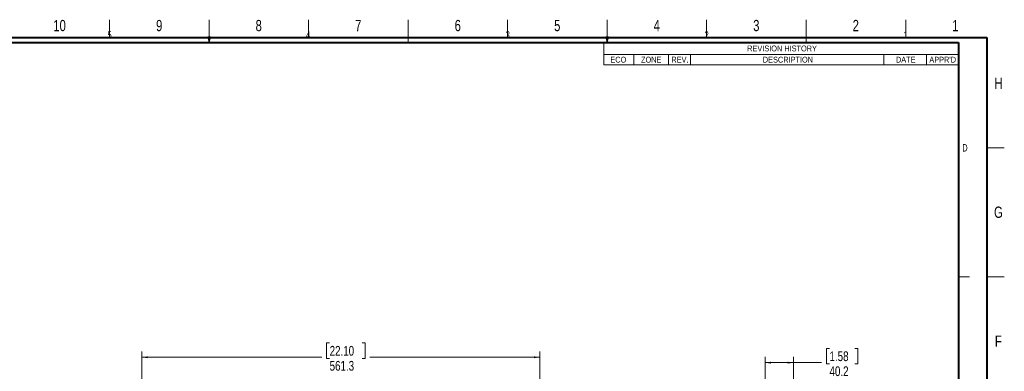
# Model space of a CAD drawing. Header units: millimetres. Extents: x 0 to 863, y 0 to 558.
# Tile 61 of 61: x 329 to 863, y 368 to 558. Entities that reach past the tile are written whole.
import ezdxf

# ---------------------------------------------------------------- set-up
doc = ezdxf.new("R2010")
doc.units = ezdxf.units.MM
doc.styles.add('SLDTEXTSTYLE0', font='TXT', dxfattribs={"width": 0.75})
doc.styles.add('SLDTEXTSTYLE1', font='TXT', dxfattribs={"width": 0.605})
doc.dimstyles.new('SLDDIMSTYLE0', dxfattribs={"dimtxt": 5.291667, "dimasz": 3.175, "dimexe": 0, "dimexo": 0.0625, "dimgap": 1.322917, "dimtad": 0, "dimtih": 1, "dimtoh": 1, "dimdec": 1, "dimlfac": 2.6, "dimrnd": 1e-09, "dimzin": 12, "dimdsep": 46, "dimtxsty": 'SLDTEXTSTYLE0', "dimsah": 1, "dimcen": 0.09, "dimadec": 0, "dimazin": 3, "dimtfac": 1, "dimtdec": 1, "dimtofl": 0, "dimtmove": 0, "dimatfit": 3, "dimfxl": 1, "dimfrac": 2, "dimtolj": 1, "dimtzin": 12, "dimarcsym": 0})

# ---------------------------------------------------------------- blocks, each defined once
blk = doc.blocks.new('SW_TABLEANNOTATION_0')
at = {"color": 0, "linetype": 'Continuous', "lineweight": 0}
for p, q in [((0, 0), (0, -12.16)), ((192.33, 0), (0, 0)), ((192.33, -12.16), (192.33, 0)), ((0, -6.56), (192.33, -6.56)), ((16.26, -6.56), (16.26, -12.16)), ((35.18, -6.56), (35.18, -12.16)), ((46.98, -6.56), (46.98, -12.16)), ((151.92, -6.56), (151.92, -12.16)), ((175.1, -6.56), (175.1, -12.16)), ((0, -12.16), (192.33, -12.16))]:
    blk.add_line(p, q, dxfattribs=at)
at = {"color": 0, "linetype": 'Continuous', "lineweight": 0, "char_height": 3.175, "attachment_point": 1, "style": 'SLDTEXTSTYLE0'}
for s, insert in [('REVISION HISTORY', (77.8, -1.71)), ('ECO', (3.6, -7.79)), ('ZONE', (20.22, -7.79)), ('REV.', (36.68, -7.79)), ('DESCRIPTION', (86.29, -7.79)), ('DATE', (158.48, -7.79)), ("APPR'D", (176.6, -7.79))]:
    blk.add_mtext(s, dxfattribs=dict(at, insert=insert))
blk = doc.blocks.new('_D')
at = {"color": 7, "linetype": 'Continuous', "lineweight": 0}
for p, q in [((497.18, 383.25), (495.57, 383.25)), ((495.57, 383.25), (495.57, 374.84)), ((514.77, 383.25), (516.37, 383.25)), ((516.37, 383.25), (516.37, 374.84)), ((395.29, 335.56), (395.29, 378.69)), ((395.29, 375.52), (492.88, 375.52)), ((495.57, 374.84), (497.18, 374.84)), ((516.37, 374.84), (514.77, 374.84)), ((611.16, 375.52), (519.06, 375.52)), ((611.16, 335.56), (611.16, 378.69))]:
    blk.add_line(p, q, dxfattribs=at)
for points in [[(395.29, 375.52), (398.46, 375.01), (398.46, 376.02)], [(611.16, 375.52), (607.99, 376.02), (607.99, 375.01)]]:
    blk.add_solid(points, dxfattribs=at)
at = {"color": 7, "linetype": 'Continuous', "lineweight": 0, "char_height": 5.292, "attachment_point": 1, "style": 'SLDTEXTSTYLE0'}
for s, insert in [('22.10', (497.18, 381.66)), ('561.3', (497.18, 373.53))]:
    blk.add_mtext(s, dxfattribs=dict(at, insert=insert))
blk = doc.blocks.new('_D_6')
at = {"color": 7, "linetype": 'Continuous', "lineweight": 0}
for p, q in [((768.31, 380.33), (766.7, 380.33)), ((766.7, 380.33), (766.7, 371.92)), ((781.99, 380.33), (783.6, 380.33)), ((783.6, 380.33), (783.6, 371.92)), ((733.35, 334.08), (733.35, 375.77)), ((748.81, 299.55), (748.81, 375.77)), ((733.35, 372.6), (748.81, 372.6)), ((748.81, 372.6), (764.02, 372.6)), ((766.7, 371.92), (768.31, 371.92)), ((783.6, 371.92), (781.99, 371.92))]:
    blk.add_line(p, q, dxfattribs=at)
for points in [[(733.35, 372.6), (736.53, 372.09), (736.53, 373.11)], [(748.81, 372.6), (745.64, 373.11), (745.64, 372.09)]]:
    blk.add_solid(points, dxfattribs=at)
at = {"color": 7, "linetype": 'Continuous', "lineweight": 0, "char_height": 5.292, "attachment_point": 1, "style": 'SLDTEXTSTYLE0'}
for s, insert in [('1.58', (768.31, 378.74)), ('40.2', (768.31, 370.62))]:
    blk.add_mtext(s, dxfattribs=dict(at, insert=insert))

msp = doc.modelspace()

# ---------------------------------------------------------------- linework, layer by layer
at = {"color": 7, "linetype": 'Continuous', "lineweight": 15}
for p, q in [((377.825, 548.8), (377.825, 558.325)), ((431.8, 558.326), (431.8, 548.799)), ((431.8, 548.8), (431.8, 558.325)), ((485.775, 548.8), (485.775, 558.325)), ((539.75, 548.8), (539.75, 558.325)), ((593.725, 548.8), (593.725, 558.325)), ((647.7, 548.8), (647.7, 558.325)), ((701.675, 548.8), (701.675, 558.325)), ((755.65, 548.8), (755.65, 558.325)), ((809.625, 548.8), (809.625, 558.325)), ((853.6, 488.95), (863.125, 488.95)), ((853.6, 419.1), (863.125, 419.1))]:
    msp.add_line(p, q, dxfattribs=at)
at = {"color": 7, "linetype": 'Continuous', "lineweight": 0}
for p, q in [((431.8, 546.1), (431.8, 552.1)), ((539.75, 546.1), (539.75, 552.1)), ((647.7, 546.1), (647.7, 552.1)), ((755.65, 546.1), (755.65, 552.1)), ((431.8, 546.1), (431.05, 549.1)), ((431.05, 549.1), (432.55, 549.1)), ((431.8, 546.1), (432.55, 549.1)), ((647.7, 546.1), (646.95, 549.1)), ((646.95, 549.1), (648.45, 549.1)), ((647.7, 546.1), (648.45, 549.1)), ((838.2, 419.1), (844.2, 419.1))]:
    msp.add_line(p, q, dxfattribs=at)
at = {"color": 7, "linetype": 'Continuous', "lineweight": 40}
for p, q in [((10, 548.8), (853.6, 548.8)), ((25.4, 546.1), (838.2, 546.1)), ((838.2, 546.1), (838.2, 12.7)), ((853.6, 548.8), (853.6, 10))]:
    msp.add_line(p, q, dxfattribs=at)

# ---------------------------------------------------------------- block references
at = {"color": 7, "linetype": 'Continuous', "lineweight": 0}
msp.add_blockref('SW_TABLEANNOTATION_0', (645.867, 546.1), dxfattribs=at)

# ---------------------------------------------------------------- texts
at = {"color": 7, "linetype": 'Continuous', "lineweight": 0, "attachment_point": 2}
for s, insert, char_height, style in [('10', (350.715, 558.264), 6.096, 'SLDTEXTSTYLE0'), ('9', (404.751, 558.264), 6.096, 'SLDTEXTSTYLE0'), ('8', (458.726, 558.264), 6.096, 'SLDTEXTSTYLE0'), ('7', (512.701, 558.264), 6.096, 'SLDTEXTSTYLE0'), ('6', (566.676, 558.264), 6.096, 'SLDTEXTSTYLE0'), ('5', (620.651, 558.264), 6.096, 'SLDTEXTSTYLE0'), ('4', (674.626, 558.264), 6.096, 'SLDTEXTSTYLE0'), ('3', (728.601, 558.264), 6.096, 'SLDTEXTSTYLE0'), ('2', (782.576, 558.264), 6.096, 'SLDTEXTSTYLE0'), ('1', (836.551, 558.264), 6.096, 'SLDTEXTSTYLE0'), ('5', (377.858, 552.159), 4, 'SLDTEXTSTYLE1'), ('4', (485.531, 552.093), 4, 'SLDTEXTSTYLE1'), ('3', (593.78, 552.164), 4, 'SLDTEXTSTYLE1'), ('2', (701.668, 552.093), 4, 'SLDTEXTSTYLE1'), ('1', (809.664, 552.094), 4, 'SLDTEXTSTYLE1'), ('H', (859.935, 526.989), 6.096, 'SLDTEXTSTYLE0'), ('D', (841.764, 490.98), 4, 'SLDTEXTSTYLE1'), ('G', (859.931, 457.139), 6.096, 'SLDTEXTSTYLE0'), ('F', (859.887, 387.289), 6.096, 'SLDTEXTSTYLE0')]:
    msp.add_mtext(s, dxfattribs=dict(at, insert=insert, char_height=char_height, style=style))

# ---------------------------------------------------------------- dimensions: what is measured, and where the dimension line sits
at = {"color": 7, "linetype": 'Continuous', "lineweight": 0}
for base, p1, p2, picture, middle in [((611.162, 375.517), (395.289, 334.288), (611.162, 334.288), '_D', (505.97, 375.517)), ((733.351, 372.6), (748.812, 298.282), (733.351, 332.814), '_D_6', (775.148, 372.6))]:
    dim = msp.add_linear_dim(base=base, p1=p1, p2=p2, dimstyle='SLDDIMSTYLE0', dxfattribs=at)
    dim.commit()
    dim.dimension.update_dxf_attribs({"geometry": picture, "text_midpoint": middle, "dimtype": 160})

doc.saveas('drawing.dxf')
